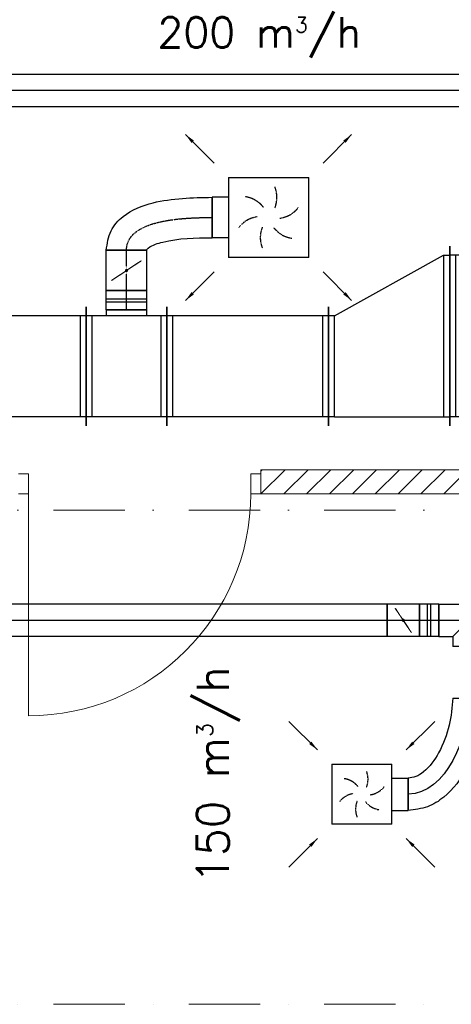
# Model space of a CAD drawing. Header units: millimetres. Extents: x -4612887 to -4536833, y -5457376 to -5415716.
# Tile 49 of 144: x -4583884 to -4581748, y -5450364 to -5445484. Entities that reach past the tile are written whole.
import ezdxf

# ---------------------------------------------------------------- set-up
doc = ezdxf.new("R2010")
doc.units = ezdxf.units.MM
doc.header["$MEASUREMENT"] = 0
for name, pattern in [('DASHDOT', [1, 0.5, -0.25, 0, -0.25]), ('DASHED', [0.75, 0.5, -0.25]), ('Kropki i Kreski', [670.277762, 352.777767, -176.388884, 0, -141.111112])]:
    doc.linetypes.add(name, pattern=pattern)
doc.layers.get('0').update_dxf_attribs({"color": 8, "lineweight": 18})
for name, color, linetype, lineweight in [('FLUID-N1', 7, 'Continuous', 30), ('FLUID-N1-150-ARRGR', 7, 'Continuous', 25), ('FLUID-W1B', 7, 'Continuous', 30), ('FLUID-W1b-160-ARRGR', 7, 'Continuous', 25), ('FLUID-WT1', 7, 'Continuous', 30), ('Osie', 8, 'Continuous', 18), ('Ściany wewnętrzne', 7, 'Continuous', 18)]:
    doc.layers.add(name, color=color, linetype=linetype, lineweight=lineweight)
for name, color, linetype in [('FLUID-N1-SYM', 7, 'Continuous'), ('FLUID-W1B-SYM', 7, 'Continuous'), ('FLUID-WT1-SYM', 7, 'Continuous')]:
    doc.layers.add(name, color=color, linetype=linetype)
doc.styles.add('FDBES', font='simplex.shx')
doc.linetypes.add('ZIGZAG', pattern='A,0.0001,-0.2,[131,ltypeshp.shx,S=0.2,R=0,X=-0.2,Y=0],-0.4,[131,ltypeshp.shx,S=0.2,R=180,X=0.2,Y=0],-0.2', length=0.8001)
doc.dimstyles.new('FDBES', dxfattribs={"dimscale": 50, "dimtxt": 4, "dimasz": 2.5, "dimexe": 0.8, "dimexo": 2, "dimgap": 1, "dimtad": 1, "dimdsep": 46, "dimtxsty": 'FDBES', "dimcen": 2.5, "dimclrd": 4, "dimclre": 5, "dimadec": 0, "dimazin": 0, "dimtfac": 1, "dimtmove": 0, "dimatfit": 3, "dimfxl": 1, "dimarcsym": 0})

# ---------------------------------------------------------------- blocks, each defined once
blk = doc.blocks.new('*U683')
at = {"color": 0, "linetype": 'ByBlock', "lineweight": -2}
for p, q in [((-6950, 80), (6950, 80)), ((-6950, -80), (6950, -80))]:
    blk.add_line(p, q, dxfattribs=at)
at = {"layer": 'FLUID-WT1-SYM', "color": 7, "linetype": 'Continuous'}
blk.add_line((-6950, 0), (6950, 0), dxfattribs=at)
blk = doc.blocks.new('*U412')
at = {"color": 0, "linetype": 'ByBlock', "lineweight": -2}
for p, q in [((-149, -149), (-149, 149)), ((149, 149), (-149, 149)), ((149, 149), (149, -149)), ((-149, -149), (149, -149)), ((-80, -149), (-80, -229)), ((80, -149), (80, -229))]:
    blk.add_line(p, q, dxfattribs=at)
at = {"color": 26, "linetype": 'Continuous', "lineweight": -2}
blk.add_line((80, -229), (-80, -229), dxfattribs=at)
at = {"color": 7, "linetype": 'DASHED'}
for centre, start, end in [((-101.8, 27.3), 8.1986, 51.8014), ((-27.3, 101.8), 308.1986, 351.8014), ((-74.5, -74.5), 68.1986, 111.8014), ((27.3, -101.8), 128.1986, 171.8014), ((101.8, -27.3), 188.1986, 231.8014), ((74.5, 74.5), 248.1986, 291.8014)]:
    blk.add_arc(centre, 105.4, start, end, dxfattribs=at)
blk = doc.blocks.new('*U411')
at = {"color": 26, "linetype": 'Continuous', "lineweight": -2}
for p, q in [((-80, 130), (80, 130)), ((-150, -80), (-150, 80)), ((150, 80), (150, -80))]:
    blk.add_line(p, q, dxfattribs=at)
at = {"color": 0, "linetype": 'ByBlock', "lineweight": -2}
for p, q in [((-80, 130), (-80, 80)), ((80, 80), (80, 130)), ((-80, 80), (-150, 80)), ((150, 80), (80, 80)), ((150, -80), (-150, -80))]:
    blk.add_line(p, q, dxfattribs=at)
at = {"color": 7, "linetype": 'Continuous'}
for p, q in [((-80, 80), (0, 0)), ((0, 0), (80, 80))]:
    blk.add_line(p, q, dxfattribs=at)
at = {"layer": 'FLUID-W1B-SYM', "color": 7, "linetype": 'Continuous'}
for p, q in [((0, 0), (0, 130)), ((-150, 0), (150, 0))]:
    blk.add_line(p, q, dxfattribs=at)
blk = doc.blocks.new('*U846')
at = {"color": 0, "linetype": 'ByBlock', "lineweight": -2}
for p, q in [((-199, -199), (-199, 199)), ((199, 199), (-199, 199)), ((199, 199), (199, -199)), ((-199, -199), (199, -199)), ((-100, -199), (-100, -279)), ((100, -199), (100, -279))]:
    blk.add_line(p, q, dxfattribs=at)
at = {"color": 162, "linetype": 'Continuous', "lineweight": -2}
blk.add_line((100, -279), (-100, -279), dxfattribs=at)
at = {"color": 7, "linetype": 'DASHED'}
for centre, start, end in [((-135.9, 36.4), 8.1986, 51.8014), ((-36.4, 135.9), 308.1986, 351.8014), ((-99.5, -99.5), 68.1986, 111.8014), ((36.4, -135.9), 128.1986, 171.8014), ((99.5, 99.5), 248.1986, 291.8014), ((135.9, -36.4), 188.1986, 231.8014)]:
    blk.add_arc(centre, 140.7, start, end, dxfattribs=at)
blk = doc.blocks.new('*U841')
at = {"color": 162, "linetype": 'Continuous', "lineweight": -2}
blk.add_line((-3690, -295), (-3690, 295), dxfattribs=at)
at = {"color": 0, "linetype": 'ByBlock', "lineweight": -2}
for p, q in [((-3690, 250), (3690, 250)), ((-3690, -250), (3690, -250))]:
    blk.add_line(p, q, dxfattribs=at)
at = {"color": 7, "linetype": 'Continuous'}
blk.add_line((-3660, -250), (-3660, 250), dxfattribs=at)
blk = doc.blocks.new('*U840')
at = {"color": 162, "linetype": 'Continuous', "lineweight": -2}
for p, q in [((-200, -295), (-200, 295)), ((200, 295), (200, -295)), ((100, -280), (-100, -280))]:
    blk.add_line(p, q, dxfattribs=at)
at = {"color": 0, "linetype": 'ByBlock', "lineweight": -2}
for p, q in [((-200, 250), (200, 250)), ((-200, -250), (200, -250)), ((-100, -250), (-100, -280)), ((100, -280), (100, -250))]:
    blk.add_line(p, q, dxfattribs=at)
at = {"color": 7, "linetype": 'Continuous'}
for p, q in [((-170, -250), (-170, 250)), ((170, 250), (170, -250))]:
    blk.add_line(p, q, dxfattribs=at)
blk = doc.blocks.new('*U839')
at = {"color": 162, "linetype": 'Continuous', "lineweight": -2}
for p, q in [((-100, -100), (-100, 100)), ((100, 100), (100, -100))]:
    blk.add_line(p, q, dxfattribs=at)
at = {"color": 0, "linetype": 'ByBlock', "lineweight": -2}
for p, q in [((-100, 100), (100, 100)), ((-100, -100), (100, -100))]:
    blk.add_line(p, q, dxfattribs=at)
at = {"color": 7, "linetype": 'DASHED'}
blk.add_line((-50, 75), (50, -75), dxfattribs=at)
at = {"color": 7, "linetype": 'Continuous'}
blk.add_lwpolyline([(-4, 0, 8, 8, 1), (4, 0, 8, 8, 1)], format="xyseb", close=True, dxfattribs=at)
at = {"layer": 'FLUID-N1-SYM', "color": 7, "linetype": 'DASHDOT'}
blk.add_line((-100, 0), (100, 0), dxfattribs=at)
blk = doc.blocks.new('*U838')
at = {"color": 162, "linetype": 'Continuous', "lineweight": -2}
for p, q in [((-47.5, -100), (-47.5, 100)), ((47.5, 100), (47.5, -100))]:
    blk.add_line(p, q, dxfattribs=at)
at = {"color": 0, "linetype": 'ByBlock', "lineweight": -2}
for p, q in [((-47.5, 100), (47.5, 100)), ((-47.5, -100), (47.5, -100))]:
    blk.add_line(p, q, dxfattribs=at)
at = {"color": 7, "linetype": 'Continuous'}
for p, q in [((-7.5, 100), (-7.5, -100)), ((7.5, 100), (7.5, -100))]:
    blk.add_line(p, q, dxfattribs=at)
at = {"layer": 'FLUID-N1-SYM', "color": 7, "linetype": 'DASHDOT'}
blk.add_line((-47.5, 0), (47.5, 0), dxfattribs=at)
blk = doc.blocks.new('*U834')
at = {"color": 162, "linetype": 'Continuous', "lineweight": -2}
for p, q in [((-300, -445), (-300, 445)), ((300, 445), (300, -445)), ((245, -500), (-245, -500))]:
    blk.add_line(p, q, dxfattribs=at)
at = {"color": 0, "linetype": 'ByBlock', "lineweight": -2}
for p, q in [((-300, 400), (300, 400)), ((-300, -400), (300, -400)), ((-200, -500), (-200, -400)), ((200, -400), (200, -500))]:
    blk.add_line(p, q, dxfattribs=at)
at = {"color": 7, "linetype": 'Continuous'}
for p, q in [((-270, -400), (-270, 400)), ((270, 400), (270, -400)), ((200, -470), (-200, -470))]:
    blk.add_line(p, q, dxfattribs=at)
blk = doc.blocks.new('*U825')
at = {"color": 162, "linetype": 'Continuous', "lineweight": -2}
for p, q in [((300, 595), (300, -295)), ((-300, -295), (-300, 295))]:
    blk.add_line(p, q, dxfattribs=at)
at = {"color": 0, "linetype": 'ByBlock', "lineweight": -2}
for p, q in [((-270, 250), (270, 550)), ((270, 550), (300, 550)), ((-270, 250), (-300, 250)), ((-270, -250), (-300, -250)), ((-270, -250), (270, -250)), ((270, -250), (300, -250))]:
    blk.add_line(p, q, dxfattribs=at)
at = {"color": 7, "linetype": 'Continuous'}
for p, q in [((270, 550), (270, -250)), ((-270, -250), (-270, 250))]:
    blk.add_line(p, q, dxfattribs=at)
blk = doc.blocks.new('*U824')
at = {"color": 162, "linetype": 'Continuous', "lineweight": -2}
for p, q in [((-400, -295), (-400, 295)), ((400, 295), (400, -295))]:
    blk.add_line(p, q, dxfattribs=at)
at = {"color": 0, "linetype": 'ByBlock', "lineweight": -2}
for p, q in [((-400, 250), (400, 250)), ((-400, -250), (400, -250))]:
    blk.add_line(p, q, dxfattribs=at)
at = {"color": 7, "linetype": 'Continuous'}
for p, q in [((-370, -250), (-370, 250)), ((370, 250), (370, -250))]:
    blk.add_line(p, q, dxfattribs=at)
blk = doc.blocks.new('*U453')
at = {"color": 26, "linetype": 'Continuous', "lineweight": -2}
for p, q in [((-80, -80), (-80, 80)), ((80, 80), (80, -80))]:
    blk.add_line(p, q, dxfattribs=at)
at = {"color": 0, "linetype": 'ByBlock', "lineweight": -2}
for p, q in [((-80, 80), (80, 80)), ((-80, -80), (80, -80))]:
    blk.add_line(p, q, dxfattribs=at)
at = {"color": 7, "linetype": 'DASHED'}
blk.add_line((-40, 60), (40, -60), dxfattribs=at)
at = {"color": 7, "linetype": 'Continuous'}
blk.add_lwpolyline([(-4, 0, 8, 8, 1), (4, 0, 8, 8, 1)], format="xyseb", close=True, dxfattribs=at)
at = {"layer": 'FLUID-W1B-SYM', "color": 7, "linetype": 'Continuous'}
blk.add_line((-80, 0), (80, 0), dxfattribs=at)
blk = doc.blocks.new('*U454')
at = {"color": 26, "linetype": 'Continuous', "lineweight": -2}
for p, q in [((-47.5, -80), (-47.5, 80)), ((47.5, 80), (47.5, -80))]:
    blk.add_line(p, q, dxfattribs=at)
at = {"color": 0, "linetype": 'ByBlock', "lineweight": -2}
for p, q in [((-47.5, 80), (47.5, 80)), ((-47.5, -80), (47.5, -80))]:
    blk.add_line(p, q, dxfattribs=at)
at = {"color": 7, "linetype": 'Continuous'}
for p, q in [((-7.5, 80), (-7.5, -80)), ((7.5, 80), (7.5, -80))]:
    blk.add_line(p, q, dxfattribs=at)
at = {"layer": 'FLUID-W1B-SYM', "color": 7, "linetype": 'Continuous'}
blk.add_line((-47.5, 0), (47.5, 0), dxfattribs=at)
blk = doc.blocks.new('*U455')
at = {"color": 26, "linetype": 'Continuous', "lineweight": -2}
for p, q in [((-1500, -80), (-1500, 80)), ((1500, 80), (1500, -80))]:
    blk.add_line(p, q, dxfattribs=at)
at = {"color": 0, "linetype": 'ByBlock', "lineweight": -2}
for p, q in [((-1500, 80), (1500, 80)), ((-1500, -80), (1500, -80))]:
    blk.add_line(p, q, dxfattribs=at)
at = {"layer": 'FLUID-W1B-SYM', "color": 7, "linetype": 'Continuous'}
blk.add_line((-1500, 0), (1500, 0), dxfattribs=at)
blk = doc.blocks.new('*U457')
at = {"color": 26, "linetype": 'Continuous', "lineweight": -2}
for p, q in [((222, 476.8), (382, 476.8)), ((0, -80), (0, 80))]:
    blk.add_line(p, q, dxfattribs=at)
at = {"color": 26, "linetype": 'ZIGZAG', "lineweight": -2, "ltscale": 50}
for points in [[(382, 476.8), (358.8, 303.2), (291.8, 129.6), (176.8, -14.2), (96.1, -61.7), (0, -80)], [(222, 476.8), (203.7, 342.6), (151.3, 206), (76.3, 110.3), (37.8, 87.3), (0, 80)]]:
    blk.add_spline(points, degree=3, dxfattribs=at)
at = {"layer": 'FLUID-W1B-SYM', "color": 7, "linetype": 'Continuous', "start_tangent": (0, -1), "end_tangent": (-1, 0)}
blk.add_spline([(302, 476.8), (0, 0)], degree=3, dxfattribs=at)
blk = doc.blocks.new('*U1034')
at = {"color": 162, "linetype": 'Continuous', "lineweight": -2}
for p, q in [((0, 100), (0, -100)), ((-324.4, -162.5), (-524.4, -162.5))]:
    blk.add_line(p, q, dxfattribs=at)
at = {"color": 162, "linetype": 'ZIGZAG', "lineweight": -2, "ltscale": 50}
for points in [[(-524.4, -162.5), (-501, -65.6), (-441.8, 4.9), (-293.2, 72.6), (0, 100)], [(-324.4, -162.5), (-323.9, -158.5), (-317, -151.3), (-244.9, -121.5), (0, -100)]]:
    blk.add_spline(points, degree=3, dxfattribs=at)
at = {"layer": 'FLUID-N1-SYM', "color": 7, "linetype": 'DASHDOT', "start_tangent": (0, 1), "end_tangent": (1, 0)}
blk.add_spline([(-424.4, -162.5), (0, 0)], degree=3, dxfattribs=at)

msp = doc.modelspace()

# ---------------------------------------------------------------- hatches: boundary and pattern name
at = {"layer": 'Ściany wewnętrzne', "linetype": 'Continuous'}
h = msp.add_hatch(dxfattribs=at)
h.set_pattern_fill('BLOCZKI_CERAMICZNE', color=8, style=0, pattern_type=2)
h.set_pattern_definition([(45, (-4559356.9, -5416807.61), (-56.56854, 56.56854), [])])
h.paths.add_polyline_path([(-4582690.7, -5447734.1), (-4582690.7, -5447834.1), (-4581275.7, -5447834.1), (-4581275.7, -5447714.1), (-4582690.7, -5447714.1)])

# ---------------------------------------------------------------- linework, layer by layer
at = {"layer": 'Osie', "color": 8, "linetype": 'Kropki i Kreski'}
for p, q in [((-4551857, -5447914.1), (-4607179.5, -5447914.1)), ((-4551857, -5450364.1), (-4607179.5, -5450364.1))]:
    msp.add_line(p, q, dxfattribs=at)
at = {"layer": 'Ściany wewnętrzne', "color": 8, "linetype": 'Continuous'}
for p, q in [((-4583840.7, -5447734.1), (-4583890.7, -5447734.1)), ((-4583840.7, -5447834.1), (-4583840.7, -5447734.1)), ((-4582690.7, -5447734.1), (-4582740.7, -5447734.1)), ((-4582740.7, -5447734.1), (-4582740.7, -5447834.1)), ((-4582690.7, -5447734.1), (-4582690.7, -5447714.1)), ((-4582690.7, -5447834.1), (-4582690.7, -5447734.1)), ((-4582690.7, -5447834.1), (-4582690.7, -5447734.1)), ((-4582690.7, -5447834.1), (-4582690.7, -5447734.1)), ((-4583890.7, -5447834.1), (-4583840.7, -5447834.1)), ((-4583840.7, -5447834.1), (-4583840.7, -5448934.1)), ((-4582740.7, -5447834.1), (-4582690.7, -5447834.1))]:
    msp.add_line(p, q, dxfattribs=at)
at = {"layer": 'Ściany wewnętrzne', "color": 8, "linetype": 'Continuous', "flags": 128}
for points in [[(-4580320.7, -5447714.1), (-4582690.7, -5447714.1)], [(-4582690.7, -5447834.1), (-4581275.7, -5447834.1)]]:
    msp.add_lwpolyline(points, dxfattribs=at)
at = {"layer": 'Ściany wewnętrzne', "color": 8, "linetype": 'Continuous'}
msp.add_arc((-4583840.7, -5447834.1), 1100, 270, 0, dxfattribs=at)

# ---------------------------------------------------------------- block references
at = {"layer": 'FLUID-N1', "color": 162, "linetype": 'Continuous'}
for name, p, rotation in [('*U846', (-4582652.2, -5446464.1), 270), ('*U834', (-4581455.7, -5447051.6), 180), ('*U839', (-4583355.7, -5446726.6), 90), ('*U838', (-4583355.7, -5446874.1), 90), ('*U841', (-4587245.7, -5447201.6), 180), ('*U840', (-4583355.7, -5447201.6), 180), ('*U824', (-4582755.7, -5447201.6), 180)]:
    msp.add_blockref(name, p, dxfattribs=dict(at, rotation=rotation))
for name, p in [('*U1034', (-4582931.2, -5446464.1)), ('*U825', (-4582055.7, -5447201.6))]:
    msp.add_blockref(name, p, dxfattribs=at)
at = {"layer": 'FLUID-W1B', "color": 26, "linetype": 'Continuous'}
for name, p, rotation in [('*U455', (-4583564.7, -5448461.1), 180), ('*U453', (-4581984.7, -5448461.1), 180), ('*U454', (-4581857.2, -5448461.1), 180), ('*U411', (-4581659.7, -5448461.1), 180), ('*U412', (-4582190.7, -5449322.8), 90)]:
    msp.add_blockref(name, p, dxfattribs=dict(at, rotation=rotation))
msp.add_blockref('*U457', (-4581961.7, -5449322.8), dxfattribs=at)
at = {"layer": 'FLUID-WT1', "color": 222, "linetype": 'Continuous'}
msp.add_blockref('*U683', (-4586260.7, -5445833.7), dxfattribs=at)

# ---------------------------------------------------------------- texts
at = {"layer": 'FLUID-N1-150-ARRGR', "color": 60, "insert": (-4582698.5, -5445571.5), "char_height": 150, "attachment_point": 5, "style": 'FDBES'}
msp.add_mtext('200 m{\\A2;\\H0.5x;3}/h\\P', dxfattribs=at)
at = {"layer": 'FLUID-W1b-160-ARRGR', "color": 60, "insert": (-4582901.6, -5449227.4), "char_height": 160, "attachment_point": 5, "rotation": 90, "style": 'FDBES'}
msp.add_mtext('150 m{\\A2;\\H0.5x;3}/h\\P', dxfattribs=at)

# ---------------------------------------------------------------- leaders
at = {"layer": 'FLUID-N1-150-ARRGR'}
for points in [[(-4583063.4, -5446053), (-4582922, -5446194.4)], [(-4582241.1, -5446053), (-4582382.5, -5446194.4)], [(-4583063.4, -5446875.2), (-4582922, -5446733.8)], [(-4582241.1, -5446875.2), (-4582382.5, -5446733.8)]]:
    msp.add_leader(points, dimstyle='FDBES', override={"dimscale": 20, "dimclrd": 7}, dxfattribs=at)
at = {"layer": 'FLUID-W1b-160-ARRGR'}
for points in [[(-4582410.4, -5449103.1), (-4582551.8, -5448961.7)], [(-4581971, -5449103.1), (-4581829.6, -5448961.7)], [(-4582410.4, -5449542.6), (-4582551.8, -5449684)], [(-4581971, -5449542.6), (-4581829.6, -5449684)]]:
    msp.add_leader(points, dimstyle='FDBES', override={"dimscale": 20, "dimclrd": 7}, dxfattribs=at)

doc.saveas('drawing.dxf')
